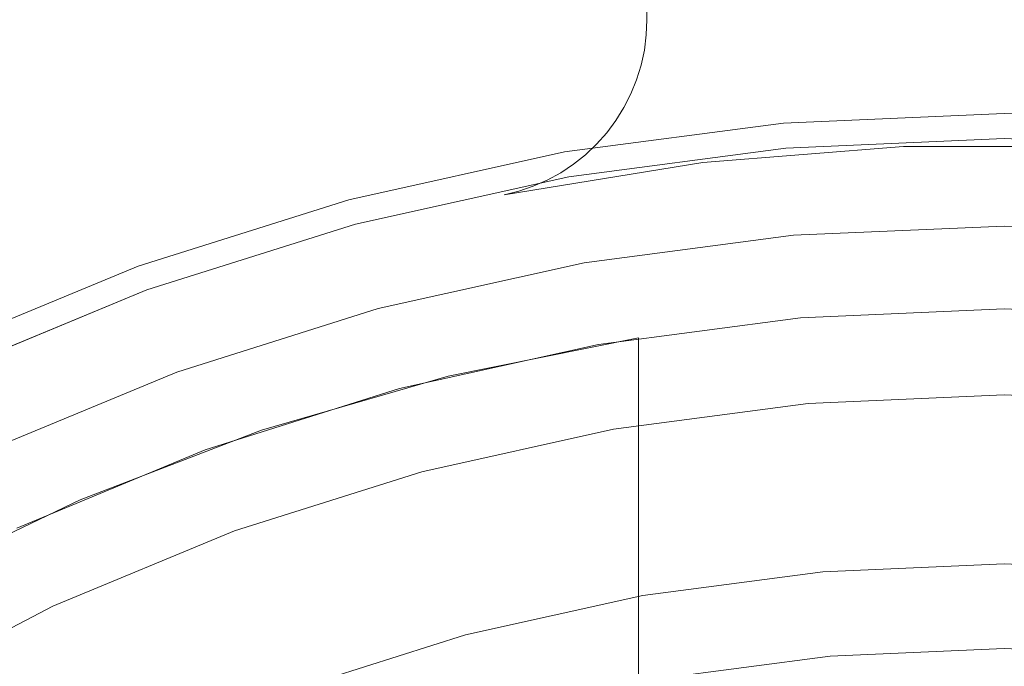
# Model space of a CAD drawing. Header units: inches. Extents: x -412 to -304, y -62 to 18.
# Tile 100 of 256: x -358.762 to -358.073, y -45.673 to -45.221. Entities that reach past the tile are written whole.
import ezdxf

# ---------------------------------------------------------------- set-up
doc = ezdxf.new("R2010")
doc.units = ezdxf.units.IN
doc.header["$LTSCALE"] = 32
doc.header["$MEASUREMENT"] = 0
for name, color, linetype, lineweight in [('Black', 7, 'Continuous', 18), ('DashLine', 7, 'Continuous', 13), ('Drawing', 7, 'Continuous', 18), ('Metal_MP', 7, 'Continuous', 5), ('None', 7, 'Continuous', 18), ('SolidLine', 7, 'Continuous', 15), ('TIMotion-Frame', 7, 'Continuous', 18), ('Wood_1-H', 7, 'Continuous', 13)]:
    doc.layers.add(name, color=color, linetype=linetype, lineweight=lineweight)

# ---------------------------------------------------------------- blocks, each defined once
blk = doc.blocks.new('Group-20')
at = {"layer": 'Black'}
for points in [[(-34.54794, 16.53613, 28.9791), (34.54794, 16.53613, 28.9791), (34.54794, -16.53613, 28.9791), (-34.54794, -16.53613, 28.9791)], [(-34.54794, 16.53613, 27.70079), (34.54794, 16.53613, 27.70079), (34.54794, -16.53613, 27.70079), (-34.54794, -16.53613, 27.70079)]]:
    blk.add_3dface(points, dxfattribs=at)
at = {"layer": 'Wood_1-H'}
for points in [[(-35.96494, 17.95313, 28.99879), (35.96494, 17.95313, 28.99879), (35.96494, -17.95313, 28.99879), (-35.96494, -17.95313, 28.99879)], [(-35.96494, 17.95313, 28.9791), (35.96494, 17.95313, 28.9791), (35.96494, -17.95313, 28.9791), (-35.96494, -17.95313, 28.9791)]]:
    blk.add_3dface(points, dxfattribs=at)
blk = doc.blocks.new('MPHtAdjColumn (3D)')
at = {"layer": 'Metal_MP'}
for points, invisible_edges in [([(1.62872, 0.14249, 23.4936), (1.63494, 0, 23.4936), (1.754, 0, 23.4936), (1.74733, 0.15287, 23.4936)], 10), ([(1.63494, 0, 2.3125), (1.62872, 0.14249, 2.3125), (1.74733, 0.15287, 2.3125), (1.754, 0, 2.3125)], 10), ([(1.74733, 0.15287, 2.3125), (1.74733, 0.15287, 23.4936), (1.754, 0, 23.4936), (1.754, 0, 2.3125)], 5), ([(1.63494, 0, 2.3125), (1.63494, 0, 23.4936), (1.62872, 0.14249, 23.4936), (1.62872, 0.14249, 2.3125)], 5), ([(1.74733, -0.15287, 23.4936), (1.754, 0, 23.4936), (1.63494, 0, 23.4936), (1.62872, -0.14249, 23.4936)], 10), ([(1.754, 0, 2.3125), (1.74733, -0.15287, 2.3125), (1.62872, -0.14249, 2.3125), (1.63494, 0, 2.3125)], 10), ([(1.62872, -0.14249, 2.3125), (1.62872, -0.14249, 23.4936), (1.63494, 0, 23.4936), (1.63494, 0, 2.3125)], 5), ([(1.754, 0, 2.3125), (1.754, 0, 23.4936), (1.74733, -0.15287, 23.4936), (1.74733, -0.15287, 2.3125)], 5), ([(1.62872, -0.14249, 23.4936), (1.6101, -0.2839, 23.4936), (1.72735, -0.30458, 23.4936), (1.74733, -0.15287, 23.4936)], 10), ([(1.74733, -0.15287, 2.3125), (1.72735, -0.30458, 2.3125), (1.6101, -0.2839, 2.3125), (1.62872, -0.14249, 2.3125)], 10), ([(1.6101, -0.2839, 2.3125), (1.6101, -0.2839, 23.4936), (1.62872, -0.14249, 23.4936), (1.62872, -0.14249, 2.3125)], 5), ([(1.74733, -0.15287, 2.3125), (1.74733, -0.15287, 23.4936), (1.72735, -0.30458, 23.4936), (1.72735, -0.30458, 2.3125)], 5), ([(0.85262, -0.53369, 2.90305), (0.86718, -0.54703, 2.90305), (1.61473, -0.25591, 2.90305), (0.90619, -0.25591, 2.90305)], 10), ([(0.90619, -0.25591, 2.76919), (1.61473, -0.25591, 2.76919), (0.86718, -0.54703, 2.76919), (0.85262, -0.53369, 2.76919)], 10), ([(0.86718, -0.54703, 2.90305), (0.88052, -0.56159, 2.90305), (1.61473, -0.25591, 2.90305)], 10), ([(1.61473, -0.25591, 2.76919), (0.88052, -0.56159, 2.76919), (0.86718, -0.54703, 2.76919)], 9), ([(1.61473, -0.25591, 2.90305), (0.88052, -0.56159, 2.90305), (0.89254, -0.57726, 2.90305)], 9), ([(0.89254, -0.57726, 2.76919), (0.88052, -0.56159, 2.76919), (1.61473, -0.25591, 2.76919)], 10), ([(0.89254, -0.57726, 2.90305), (0.90316, -0.59392, 2.90305), (1.61473, -0.25591, 2.90305)], 10), ([(1.61473, -0.25591, 2.76919), (0.90316, -0.59392, 2.76919), (0.89254, -0.57726, 2.76919)], 9), ([(1.61473, -0.25591, 2.90305), (0.90316, -0.59392, 2.90305), (0.91227, -0.61144, 2.90305)], 9), ([(0.91227, -0.61144, 2.76919), (0.90316, -0.59392, 2.76919), (1.61473, -0.25591, 2.76919)], 10), ([(0.91227, -0.61144, 2.90305), (0.91983, -0.62968, 2.90305), (1.58789, -0.38914, 2.90305), (1.61473, -0.25591, 2.90305)], 10), ([(1.61473, -0.25591, 2.76919), (1.58789, -0.38914, 2.76919), (0.91983, -0.62968, 2.76919), (0.91227, -0.61144, 2.76919)], 10), ([(1.61473, -0.25591, 2.76919), (1.61473, -0.25591, 2.90305), (1.58789, -0.38914, 2.90305), (1.58789, -0.38914, 2.76919)], 4), ([(1.69423, -0.45397, 23.4936), (1.72735, -0.30458, 23.4936), (1.6101, -0.2839, 23.4936), (1.57923, -0.42315, 23.4936)], 10), ([(1.57923, -0.42315, 2.3125), (1.6101, -0.2839, 2.3125), (1.72735, -0.30458, 2.3125), (1.69423, -0.45397, 2.3125)], 10), ([(1.57923, -0.42315, 2.3125), (1.57923, -0.42315, 23.4936), (1.6101, -0.2839, 23.4936), (1.6101, -0.2839, 2.3125)], 5), ([(1.72735, -0.30458, 2.3125), (1.72735, -0.30458, 23.4936), (1.69423, -0.45397, 23.4936), (1.69423, -0.45397, 2.3125)], 5), ([(0.91983, -0.62968, 2.90305), (0.92577, -0.64852, 2.90305), (1.55008, -0.51969, 2.90305), (1.58789, -0.38914, 2.90305)], 10), ([(1.58789, -0.38914, 2.76919), (1.55008, -0.51969, 2.76919), (0.92577, -0.64852, 2.76919), (0.91983, -0.62968, 2.76919)], 10), ([(1.58789, -0.38914, 2.76919), (1.58789, -0.38914, 2.90305), (1.55008, -0.51969, 2.90305), (1.55008, -0.51969, 2.76919)], 5), ([(1.57923, -0.42315, 23.4936), (1.53634, -0.55918, 23.4936), (1.64822, -0.5999, 23.4936), (1.69423, -0.45397, 23.4936)], 10), ([(1.69423, -0.45397, 2.3125), (1.64822, -0.5999, 2.3125), (1.53634, -0.55918, 2.3125), (1.57923, -0.42315, 2.3125)], 10), ([(1.53634, -0.55918, 2.3125), (1.53634, -0.55918, 23.4936), (1.57923, -0.42315, 23.4936), (1.57923, -0.42315, 2.3125)], 5), ([(1.69423, -0.45397, 2.3125), (1.69423, -0.45397, 23.4936), (1.64822, -0.5999, 23.4936), (1.64822, -0.5999, 2.3125)], 5), ([(1.55008, -0.51969, 2.90305), (0.92577, -0.64852, 2.90305), (0.93005, -0.6678, 2.90305)], 9), ([(0.93005, -0.6678, 2.76919), (0.92577, -0.64852, 2.76919), (1.55008, -0.51969, 2.76919)], 10), ([(0.93005, -0.6678, 2.90305), (0.93262, -0.68738, 2.90305), (1.50156, -0.64664, 2.90305), (1.55008, -0.51969, 2.90305)], 10), ([(1.55008, -0.51969, 2.76919), (1.50156, -0.64664, 2.76919), (0.93262, -0.68738, 2.76919), (0.93005, -0.6678, 2.76919)], 10), ([(1.55008, -0.51969, 2.76919), (1.55008, -0.51969, 2.90305), (1.50156, -0.64664, 2.90305), (1.50156, -0.64664, 2.76919)], 5), ([(1.58966, -0.74127, 23.4936), (1.64822, -0.5999, 23.4936), (1.53634, -0.55918, 23.4936), (1.48176, -0.69095, 23.4936)], 10), ([(1.48176, -0.69095, 2.3125), (1.53634, -0.55918, 2.3125), (1.64822, -0.5999, 2.3125), (1.58966, -0.74127, 2.3125)], 10), ([(1.48176, -0.69095, 2.3125), (1.48176, -0.69095, 23.4936), (1.53634, -0.55918, 23.4936), (1.53634, -0.55918, 2.3125)], 5), ([(1.64822, -0.5999, 2.3125), (1.64822, -0.5999, 23.4936), (1.58966, -0.74127, 23.4936), (1.58966, -0.74127, 2.3125)], 5), ([(1.44267, -0.76913, 2.90305), (1.50156, -0.64664, 2.90305), (0.93348, -0.70711, 2.90305), (0.93262, -0.72684, 2.90305)], 10), ([(0.93262, -0.68738, 2.90305), (0.93348, -0.70711, 2.90305), (1.50156, -0.64664, 2.90305)], 10), ([(1.50156, -0.64664, 2.76919), (0.93348, -0.70711, 2.76919), (0.93262, -0.68738, 2.76919)], 9), ([(0.93262, -0.72684, 2.76919), (0.93348, -0.70711, 2.76919), (1.50156, -0.64664, 2.76919), (1.44267, -0.76913, 2.76919)], 10), ([(1.50156, -0.64664, 2.76919), (1.50156, -0.64664, 2.90305), (1.44267, -0.76913, 2.90305), (1.44267, -0.76913, 2.76919)], 5)]:
    blk.add_3dface(points, dxfattribs=dict(at, invisible_edges=invisible_edges))
blk.add_3dface([(1.61473, -0.25591, 2.76919), (0.90619, -0.25591, 2.76919), (0.90619, -0.25591, 2.90305), (1.61473, -0.25591, 2.90305)], dxfattribs=at)
blk = doc.blocks.new('MPHtAdjLeg-16 (3D)')
at = {"layer": 'DashLine', "color": 7}
blk.add_blockref('MPHtAdjColumn (3D)', (0, 0), dxfattribs=at)
blk = doc.blocks.new('MPHtAdjStrut-1086 (3D)')
at = {"layer": 'Metal_MP'}
for points, invisible_edges in [([(19.81787, 0.21091, 2.3125), (19.73929, -0.25183, 2.3125), (19.72869, -0.25046, 2.3125), (19.76988, 0.26127, 2.3125)], 13), ([(19.75996, 0.25725, 2.3125), (19.76988, 0.26127, 2.3125), (19.72869, -0.25046, 2.3125)], 10), ([(19.74975, 0.2541, 2.3125), (19.75996, 0.25725, 2.3125), (19.72869, -0.25046, 2.3125)], 10), ([(-19.718, -0.25, 5.3125), (19.718, -0.25, 5.3125), (19.718, 0.25, 5.3125), (-19.718, 0.25, 5.3125)], 10), ([(-19.718, 0.25, 2.3125), (19.718, 0.25, 2.3125), (19.718, -0.25, 2.3125), (-19.718, -0.25, 2.3125)], 10), ([(19.72869, -0.25046, 5.3125), (19.72869, 0.25046, 5.3125), (19.718, 0.25, 5.3125)], 9), ([(19.718, 0.25, 2.3125), (19.72869, 0.25046, 2.3125), (19.72869, -0.25046, 2.3125)], 10), ([(19.718, -0.25, 5.3125), (19.72869, -0.25046, 5.3125), (19.718, 0.25, 5.3125)], 10), ([(19.718, 0.25, 2.3125), (19.72869, -0.25046, 2.3125), (19.718, -0.25, 2.3125)], 9), ([(19.72869, -0.25046, 2.3125), (19.73929, 0.25183, 2.3125), (19.74975, 0.2541, 2.3125)], 9), ([(19.81787, -0.21091, 5.3125), (19.73929, 0.25183, 5.3125), (19.72869, 0.25046, 5.3125), (19.76988, -0.26127, 5.3125)], 13), ([(19.72869, 0.25046, 2.3125), (19.73929, 0.25183, 2.3125), (19.72869, -0.25046, 2.3125)], 10), ([(19.72869, 0.25046, 5.3125), (19.74975, -0.2541, 5.3125), (19.75996, -0.25725, 5.3125)], 9), ([(19.72869, 0.25046, 5.3125), (19.73929, -0.25183, 5.3125), (19.74975, -0.2541, 5.3125)], 9), ([(19.72869, -0.25046, 5.3125), (19.73929, -0.25183, 5.3125), (19.72869, 0.25046, 5.3125)], 10), ([(19.75996, -0.25725, 5.3125), (19.76988, -0.26127, 5.3125), (19.72869, 0.25046, 5.3125)], 10), ([(19.80654, -0.07046, 5.3125), (19.80654, 0.07046, 5.3125), (19.74975, 0.2541, 5.3125), (19.73929, 0.25183, 5.3125)], 10), ([(19.73929, 0.25183, 5.3125), (19.81787, -0.21091, 5.3125), (19.80654, -0.07046, 5.3125)], 9), ([(19.73929, -0.25183, 2.3125), (19.81787, 0.21091, 2.3125), (19.80654, 0.07046, 2.3125)], 9), ([(19.80654, 0.07046, 2.3125), (19.80654, -0.07046, 2.3125), (19.74975, -0.2541, 2.3125), (19.73929, -0.25183, 2.3125)], 10), ([(19.80654, 0.07046, 2.3125), (19.80654, 0.07046, 5.3125), (19.80654, -0.07046, 5.3125), (19.80654, -0.07046, 2.3125)], 5), ([(19.75996, -0.25725, 2.3125), (19.74975, -0.2541, 2.3125), (19.80654, -0.07046, 2.3125)], 10), ([(19.80654, -0.07046, 2.3125), (19.76988, -0.26127, 2.3125), (19.75996, -0.25725, 2.3125)], 9), ([(19.77941, -0.26612, 2.3125), (19.76988, -0.26127, 2.3125), (19.80654, -0.07046, 2.3125), (19.81787, -0.21091, 2.3125)], 10), ([(19.80654, -0.07046, 2.3125), (19.80654, -0.07046, 5.3125), (19.81787, -0.21091, 5.3125), (19.81787, -0.21091, 2.3125)], 5), ([(19.76988, -0.26127, 5.3125), (19.77941, -0.26612, 5.3125), (19.81787, -0.21091, 5.3125)], 10), ([(19.77941, -0.26612, 5.3125), (19.78849, -0.27177, 5.3125), (19.81787, -0.21091, 5.3125)], 10), ([(19.81787, -0.21091, 2.3125), (19.78849, -0.27177, 2.3125), (19.77941, -0.26612, 2.3125)], 9), ([(19.81787, -0.21091, 5.3125), (19.78849, -0.27177, 5.3125), (19.79706, -0.27818, 5.3125)], 9), ([(19.79706, -0.27818, 2.3125), (19.78849, -0.27177, 2.3125), (19.81787, -0.21091, 2.3125)], 10), ([(19.81787, -0.21091, 5.3125), (19.79706, -0.27818, 5.3125), (19.80505, -0.28529, 5.3125)], 9), ([(19.80505, -0.28529, 2.3125), (19.79706, -0.27818, 2.3125), (19.81787, -0.21091, 2.3125)], 10), ([(19.80505, -0.28529, 5.3125), (19.8124, -0.29306, 5.3125), (19.81787, -0.21091, 5.3125)], 10), ([(19.81787, -0.21091, 2.3125), (19.8124, -0.29306, 2.3125), (19.80505, -0.28529, 2.3125)], 9), ([(19.81787, -0.21091, 5.3125), (19.8124, -0.29306, 5.3125), (19.81906, -0.30143, 5.3125)], 9), ([(19.81906, -0.30143, 2.3125), (19.8124, -0.29306, 2.3125), (19.81787, -0.21091, 2.3125)], 10), ([(19.81787, -0.21091, 2.3125), (19.81787, -0.21091, 5.3125), (19.84048, -0.35, 5.3125), (19.84048, -0.35, 2.3125)], 1), ([(19.81787, -0.21091, 5.3125), (19.82497, -0.31033, 5.3125), (19.83011, -0.31972, 5.3125)], 9), ([(19.81787, -0.21091, 5.3125), (19.83443, -0.3295, 5.3125), (19.83789, -0.33962, 5.3125)], 9), ([(19.81906, -0.30143, 5.3125), (19.82497, -0.31033, 5.3125), (19.81787, -0.21091, 5.3125)], 10), ([(19.83011, -0.31972, 5.3125), (19.83443, -0.3295, 5.3125), (19.81787, -0.21091, 5.3125)], 10), ([(19.83789, -0.33962, 5.3125), (19.84048, -0.35, 5.3125), (19.81787, -0.21091, 5.3125)], 8), ([(19.81787, -0.21091, 2.3125), (19.82497, -0.31033, 2.3125), (19.81906, -0.30143, 2.3125)], 9), ([(19.81787, -0.21091, 2.3125), (19.83443, -0.3295, 2.3125), (19.83011, -0.31972, 2.3125)], 9), ([(19.83011, -0.31972, 2.3125), (19.82497, -0.31033, 2.3125), (19.81787, -0.21091, 2.3125)], 10), ([(19.81787, -0.21091, 2.3125), (19.84048, -0.35, 2.3125), (19.83789, -0.33962, 2.3125)], 8), ([(19.83789, -0.33962, 2.3125), (19.83443, -0.3295, 2.3125), (19.81787, -0.21091, 2.3125)], 10), ([(19.72869, -0.25046, 2.3125), (19.72869, -0.25046, 5.3125), (19.718, -0.25, 5.3125), (19.718, -0.25, 2.3125)], 1), ([(19.73929, -0.25183, 2.3125), (19.73929, -0.25183, 5.3125), (19.72869, -0.25046, 5.3125), (19.72869, -0.25046, 2.3125)], 5), ([(19.74975, -0.2541, 2.3125), (19.74975, -0.2541, 5.3125), (19.73929, -0.25183, 5.3125), (19.73929, -0.25183, 2.3125)], 5), ([(19.75996, -0.25725, 2.3125), (19.75996, -0.25725, 5.3125), (19.74975, -0.2541, 5.3125), (19.74975, -0.2541, 2.3125)], 5), ([(19.76988, -0.26127, 2.3125), (19.76988, -0.26127, 5.3125), (19.75996, -0.25725, 5.3125), (19.75996, -0.25725, 2.3125)], 5), ([(19.77941, -0.26612, 2.3125), (19.77941, -0.26612, 5.3125), (19.76988, -0.26127, 5.3125), (19.76988, -0.26127, 2.3125)], 5), ([(19.78849, -0.27177, 2.3125), (19.78849, -0.27177, 5.3125), (19.77941, -0.26612, 5.3125), (19.77941, -0.26612, 2.3125)], 5), ([(19.79706, -0.27818, 2.3125), (19.79706, -0.27818, 5.3125), (19.78849, -0.27177, 5.3125), (19.78849, -0.27177, 2.3125)], 5), ([(19.80505, -0.28529, 2.3125), (19.80505, -0.28529, 5.3125), (19.79706, -0.27818, 5.3125), (19.79706, -0.27818, 2.3125)], 5), ([(19.8124, -0.29306, 2.3125), (19.8124, -0.29306, 5.3125), (19.80505, -0.28529, 5.3125), (19.80505, -0.28529, 2.3125)], 5), ([(19.81906, -0.30143, 2.3125), (19.81906, -0.30143, 5.3125), (19.8124, -0.29306, 5.3125), (19.8124, -0.29306, 2.3125)], 5), ([(19.82497, -0.31033, 2.3125), (19.82497, -0.31033, 5.3125), (19.81906, -0.30143, 5.3125), (19.81906, -0.30143, 2.3125)], 5), ([(19.83011, -0.31972, 2.3125), (19.83011, -0.31972, 5.3125), (19.82497, -0.31033, 5.3125), (19.82497, -0.31033, 2.3125)], 5), ([(19.83443, -0.3295, 2.3125), (19.83443, -0.3295, 5.3125), (19.83011, -0.31972, 5.3125), (19.83011, -0.31972, 2.3125)], 5), ([(19.83789, -0.33962, 2.3125), (19.83789, -0.33962, 5.3125), (19.83443, -0.3295, 5.3125), (19.83443, -0.3295, 2.3125)], 5), ([(19.84048, -0.35, 2.3125), (19.84048, -0.35, 5.3125), (19.83789, -0.33962, 5.3125), (19.83789, -0.33962, 2.3125)], 4)]:
    blk.add_3dface(points, dxfattribs=dict(at, invisible_edges=invisible_edges))
blk.add_3dface([(-19.718, -0.25, 5.3125), (-19.718, -0.25, 2.3125), (19.718, -0.25, 2.3125), (19.718, -0.25, 5.3125)], dxfattribs=at)
blk = doc.blocks.new('MpHtAdjBase-3 (3D)')
at = {"layer": 'Black', "color": 7, "xscale": -1}
blk.add_blockref('MPHtAdjLeg-16 (3D)', (21.55512, 0), dxfattribs=at)
at = {"layer": 'Black', "color": 7}
blk.add_blockref('MPHtAdjStrut-1086 (3D)', (0, 0), dxfattribs=at)
blk = doc.blocks.new('MPHtAdjLegCoverNoPower (3D)')
at = {"layer": 'Black'}
for points, invisible_edges in [([(-1.56881, 0.13725, 23.4936), (-1.5748, 0, 23.4936), (-1.77165, 0, 23.4936), (-1.76491, 0.15441, 23.4936)], 10), ([(-1.77165, 0, 23.4936), (-1.77165, 0, 23.59203), (-1.76491, 0.15441, 23.59203), (-1.76491, 0.15441, 23.4936)], 5), ([(-1.76491, 0.15441, 23.59203), (-1.77165, 0, 23.59203), (-1.69291, 0, 23.67077), (-1.68647, 0.14755, 23.67077)], 10), ([(-1.68647, 0.14755, 23.67077), (-1.69291, 0, 23.67077), (-1.39764, 0, 23.67077), (-1.39232, 0.12181, 23.67077)], 10), ([(-1.45115, 0.12696, 22.23376), (-1.45669, 0, 22.23376), (-1.5748, 0, 22.23376), (-1.56881, 0.13725, 22.23376)], 10), ([(-1.5748, 0, 22.23376), (-1.5748, 0, 23.4936), (-1.56881, 0.13725, 23.4936), (-1.56881, 0.13725, 22.23376)], 5), ([(-1.39232, 0.12181, 23.4936), (-1.39764, 0, 23.4936), (-1.45669, 0, 23.4936), (-1.45115, 0.12696, 23.4936)], 10), ([(-1.45115, 0.12696, 22.23376), (-1.45115, 0.12696, 23.4936), (-1.45669, 0, 23.4936), (-1.45669, 0, 22.23376)], 5), ([(-1.39232, 0.12181, 23.4936), (-1.39232, 0.12181, 23.67077), (-1.39764, 0, 23.67077), (-1.39764, 0, 23.4936)], 5), ([(-1.76491, -0.15441, 23.4936), (-1.77165, 0, 23.4936), (-1.5748, 0, 23.4936), (-1.56881, -0.13725, 23.4936)], 10), ([(-1.77165, 0, 23.59203), (-1.76491, -0.15441, 23.59203), (-1.68647, -0.14755, 23.67077), (-1.69291, 0, 23.67077)], 10), ([(-1.39232, -0.12181, 23.67077), (-1.39764, 0, 23.67077), (-1.69291, 0, 23.67077), (-1.68647, -0.14755, 23.67077)], 10), ([(-1.56881, -0.13725, 22.23376), (-1.5748, 0, 22.23376), (-1.45669, 0, 22.23376), (-1.45115, -0.12696, 22.23376)], 10), ([(-1.56881, -0.13725, 22.23376), (-1.56881, -0.13725, 23.4936), (-1.5748, 0, 23.4936), (-1.5748, 0, 22.23376)], 5), ([(-1.45115, -0.12696, 23.4936), (-1.45669, 0, 23.4936), (-1.39764, 0, 23.4936), (-1.39232, -0.12181, 23.4936)], 10), ([(-1.45669, 0, 22.23376), (-1.45669, 0, 23.4936), (-1.45115, -0.12696, 23.4936), (-1.45115, -0.12696, 22.23376)], 5), ([(-1.76491, -0.15441, 23.4936), (-1.76491, -0.15441, 23.59203), (-1.77165, 0, 23.59203), (-1.77165, 0, 23.4936)], 5), ([(-1.39764, 0, 23.4936), (-1.39764, 0, 23.67077), (-1.39232, -0.12181, 23.67077), (-1.39232, -0.12181, 23.4936)], 5), ([(-1.68647, -0.14755, 23.67077), (-1.66719, -0.29397, 23.67077), (-1.3764, -0.2427, 23.67077), (-1.39232, -0.12181, 23.67077)], 10), ([(-1.43456, -0.25295, 23.4936), (-1.45115, -0.12696, 23.4936), (-1.39232, -0.12181, 23.4936), (-1.3764, -0.2427, 23.4936)], 10), ([(-1.39232, -0.12181, 23.4936), (-1.39232, -0.12181, 23.67077), (-1.3764, -0.2427, 23.67077), (-1.3764, -0.2427, 23.4936)], 5), ([(-1.45115, -0.12696, 22.23376), (-1.43456, -0.25295, 22.23376), (-1.55088, -0.27346, 22.23376), (-1.56881, -0.13725, 22.23376)], 10), ([(-1.45115, -0.12696, 22.23376), (-1.45115, -0.12696, 23.4936), (-1.43456, -0.25295, 23.4936), (-1.43456, -0.25295, 22.23376)], 5), ([(-1.56881, -0.13725, 23.4936), (-1.55088, -0.27346, 23.4936), (-1.74474, -0.30764, 23.4936), (-1.76491, -0.15441, 23.4936)], 10), ([(-1.55088, -0.27346, 22.23376), (-1.55088, -0.27346, 23.4936), (-1.56881, -0.13725, 23.4936), (-1.56881, -0.13725, 22.23376)], 5), ([(-1.76491, -0.15441, 23.59203), (-1.74474, -0.30764, 23.59203), (-1.66719, -0.29397, 23.67077), (-1.68647, -0.14755, 23.67077)], 10), ([(-1.74474, -0.30764, 23.4936), (-1.74474, -0.30764, 23.59203), (-1.76491, -0.15441, 23.59203), (-1.76491, -0.15441, 23.4936)], 5), ([(-1.35001, -0.36174, 23.67077), (-1.3764, -0.2427, 23.67077), (-1.66719, -0.29397, 23.67077), (-1.63523, -0.43816, 23.67077)], 10), ([(-1.3764, -0.2427, 23.4936), (-1.35001, -0.36174, 23.4936), (-1.40706, -0.37702, 23.4936), (-1.43456, -0.25295, 23.4936)], 10), ([(-1.52114, -0.40759, 22.23376), (-1.55088, -0.27346, 22.23376), (-1.43456, -0.25295, 22.23376), (-1.40706, -0.37702, 22.23376)], 10), ([(-1.43456, -0.25295, 22.23376), (-1.43456, -0.25295, 23.4936), (-1.40706, -0.37702, 23.4936), (-1.40706, -0.37702, 22.23376)], 5), ([(-1.71129, -0.45854, 23.4936), (-1.74474, -0.30764, 23.4936), (-1.55088, -0.27346, 23.4936), (-1.52114, -0.40759, 23.4936)], 10), ([(-1.52114, -0.40759, 22.23376), (-1.52114, -0.40759, 23.4936), (-1.55088, -0.27346, 23.4936), (-1.55088, -0.27346, 22.23376)], 5), ([(-1.74474, -0.30764, 23.59203), (-1.71129, -0.45854, 23.59203), (-1.63523, -0.43816, 23.67077), (-1.66719, -0.29397, 23.67077)], 10), ([(-1.71129, -0.45854, 23.4936), (-1.71129, -0.45854, 23.59203), (-1.74474, -0.30764, 23.59203), (-1.74474, -0.30764, 23.4936)], 5), ([(-1.63523, -0.43816, 23.67077), (-1.59082, -0.57901, 23.67077), (-1.31335, -0.47802, 23.67077), (-1.35001, -0.36174, 23.67077)], 10), ([(-1.35001, -0.36174, 23.4936), (-1.31335, -0.47802, 23.4936), (-1.36884, -0.49822, 23.4936), (-1.40706, -0.37702, 23.4936)], 10), ([(-1.40706, -0.37702, 22.23376), (-1.36884, -0.49822, 22.23376), (-1.47983, -0.53861, 22.23376), (-1.52114, -0.40759, 22.23376)], 10), ([(-1.40706, -0.37702, 22.23376), (-1.40706, -0.37702, 23.4936), (-1.36884, -0.49822, 23.4936), (-1.36884, -0.49822, 22.23376)], 5), ([(-1.52114, -0.40759, 23.4936), (-1.47983, -0.53861, 23.4936), (-1.66481, -0.60594, 23.4936), (-1.71129, -0.45854, 23.4936)], 10), ([(-1.47983, -0.53861, 22.23376), (-1.47983, -0.53861, 23.4936), (-1.52114, -0.40759, 23.4936), (-1.52114, -0.40759, 22.23376)], 5), ([(-1.71129, -0.45854, 23.59203), (-1.66481, -0.60594, 23.59203), (-1.59082, -0.57901, 23.67077), (-1.63523, -0.43816, 23.67077)], 10), ([(-1.66481, -0.60594, 23.4936), (-1.66481, -0.60594, 23.59203), (-1.71129, -0.45854, 23.59203), (-1.71129, -0.45854, 23.4936)], 5), ([(-1.26669, -0.59067, 23.67077), (-1.31335, -0.47802, 23.67077), (-1.59082, -0.57901, 23.67077), (-1.5343, -0.71546, 23.67077)], 10), ([(-1.42726, -0.66554, 22.23376), (-1.47983, -0.53861, 22.23376), (-1.36884, -0.49822, 22.23376), (-1.32021, -0.61563, 22.23376)], 10), ([(-1.60566, -0.74873, 23.4936), (-1.66481, -0.60594, 23.4936), (-1.47983, -0.53861, 23.4936), (-1.42726, -0.66554, 23.4936)], 10), ([(-1.42726, -0.66554, 22.23376), (-1.42726, -0.66554, 23.4936), (-1.47983, -0.53861, 23.4936), (-1.47983, -0.53861, 22.23376)], 5), ([(-1.66481, -0.60594, 23.59203), (-1.60566, -0.74873, 23.59203), (-1.5343, -0.71546, 23.67077), (-1.59082, -0.57901, 23.67077)], 10), ([(-1.5343, -0.71546, 23.67077), (-1.46611, -0.84646, 23.67077), (-1.21039, -0.69882, 23.67077), (-1.26669, -0.59067, 23.67077)], 10), ([(-1.60566, -0.74873, 23.4936), (-1.60566, -0.74873, 23.59203), (-1.66481, -0.60594, 23.59203), (-1.66481, -0.60594, 23.4936)], 5), ([(-1.32021, -0.61563, 22.23376), (-1.26153, -0.72835, 22.23376), (-1.36382, -0.7874, 22.23376), (-1.42726, -0.66554, 22.23376)], 10), ([(-1.42726, -0.66554, 23.4936), (-1.36382, -0.7874, 23.4936), (-1.5343, -0.88583, 23.4936), (-1.60566, -0.74873, 23.4936)], 10), ([(-1.36382, -0.7874, 22.23376), (-1.36382, -0.7874, 23.4936), (-1.42726, -0.66554, 23.4936), (-1.42726, -0.66554, 22.23376)], 5)]:
    blk.add_3dface(points, dxfattribs=dict(at, invisible_edges=invisible_edges))
blk = doc.blocks.new('TL9-Upper (3D)')
at = {"layer": 'TIMotion-Frame'}
for points in [[(-1.81112, -1.33858, -2.28346), (-1.81112, 5.49213, -2.28346), (1.81092, 5.49213, -2.28346), (1.81092, -1.33858, -2.28346)], [(-2.06693, -1.0315, -0.29528), (2.06693, -1.0315, -0.29528), (2.06693, 5.15748, -0.29528), (-2.06693, 5.15748, -0.29528)]]:
    blk.add_3dface(points, dxfattribs=at)
blk = doc.blocks.new('TEK04-Frame (3D)')
at = {"layer": 'DashLine', "color": 7, "rotation": 270}
blk.add_blockref('TL9-Upper (3D)', (-0.01952, 0, 0.21654), dxfattribs=at)
blk = doc.blocks.new('Group-23')
at = {"layer": 'None'}
blk.add_blockref('Group-20', (0, 0), dxfattribs=at)
at = {"layer": 'SolidLine', "color": 7}
for name, p in [('MpHtAdjBase-3 (3D)', (0, 0)), ('MPHtAdjLegCoverNoPower (3D)', (21.55512, 0))]:
    blk.add_blockref(name, p, dxfattribs=at)
at = {"layer": 'SolidLine', "color": 7, "rotation": 180}
blk.add_blockref('TEK04-Frame (3D)', (21.55512, 0, 27.70079), dxfattribs=at)
blk = doc.blocks.new('MP Ht Adju Rect Table (3D)')
at = {"layer": 'None'}
blk.add_blockref('Group-23', (0, 0), dxfattribs=at)
at = {"layer": 'Drawing', "color": 0, "flags": 1}
for tag in ['Tag', 'Catalog', 'Option1', 'Option2', 'Option3', 'Option4', 'Option5', 'Option6', 'Option7', 'Option8', 'Option9', 'Option10', 'Option11', 'Option12', 'Custom', 'FinishGroup', 'Discount', 'Item2', 'Item3', 'Item6', 'Item9', 'Item10', 'Item12', 'Item13', 'Item16', 'Item19', 'Item20', 'Item21', 'Item22', 'Item23', 'Item24', 'Item25', 'Item8', 'Item18', 'Item1', 'Item4', 'Item5', 'Item7', 'Item11', 'Item14', 'Item15', 'Item17']:
    blk.add_attdef(tag, (-16.60664, -46.53056), '', height=0.00709, dxfattribs=at)

msp = doc.modelspace()

# ---------------------------------------------------------------- block references
at = {"layer": 'Drawing', "rotation": 270}
msp.add_blockref('MP Ht Adju Rect Table (3D)', (-358.07283, -25.50309), dxfattribs=at)

doc.saveas('drawing.dxf')
